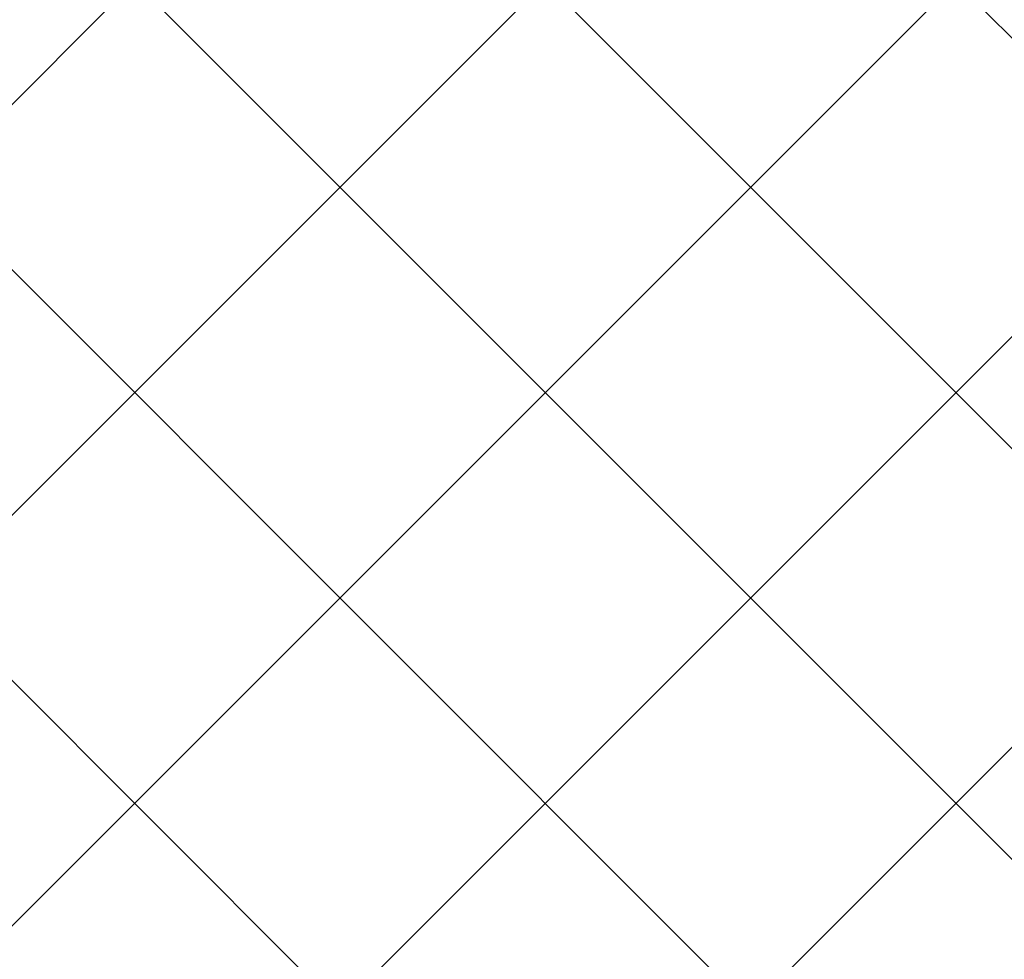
# Model space of a CAD drawing. Header units: millimetres. Extents: x -1660 to 55061, y -2461 to 22251.
# Tile 26 of 76: x 6791 to 7978, y 10702 to 11834. Entities that reach past the tile are written whole.
import ezdxf

# ---------------------------------------------------------------- set-up
doc = ezdxf.new("R2010")
doc.units = ezdxf.units.MM
doc.layers.add('Color Fill-4', color=7, linetype='Continuous', lineweight=9, true_color=0xab8450)

msp = doc.modelspace()

# ---------------------------------------------------------------- hatches: boundary and pattern name
at = {"layer": 'Color Fill-4'}
h = msp.add_hatch(dxfattribs=at)
h.set_pattern_fill('FP_42', color=256, style=0, pattern_type=2)
h.set_pattern_definition([(45, (0, 0), (-247.4874, 247.4874), []), (135, (0, 0), (-247.4874, -247.4874), [])])
h.paths.add_polyline_path([(11850.5, 10497.1), (11850.5, 10657.1), (12150.5, 10657), (12150.5, 10557.1), (12162.1, 10557.1), (12162.1, 10615.1), (12750.5, 10615.1), (12750.5, 10612.1), (14803.3, 10612.1), (14803.3, 10615.1), (15187.1, 10615.1), (15187.1, 10557.1), (15197.1, 10557.1), (15197.1, 10609.1), (16377.1, 10609.1), (16377.1, 10557.1), (16387.1, 10557.1), (16387.1, 10627.1), (20534, 10627.1), (20534, 10569.1), (20544, 10569.1), (20544, 10601.1), (21524, 10601.1), (21524, 10569.1), (21534, 10569.1), (21534, 10627.1), (24162.1, 10627.1), (24163.1, 10579.1), (30166, 10579.1), (30166, 11777.1), (29866, 11777.1), (29866, 11857.1), (27566, 11857.1), (27566, 11915.1), (27556, 11915.1), (27556, 11857.1), (27541, 11857.1), (27541, 10907.1), (27491, 10907.1), (27491, 11857.1), (26576, 11857.7), (26576, 11915.1), (26566, 11915.1), (26566, 11857.1), (21546, 11857.1), (21546, 11915.1), (21536, 11915.1), (21536, 11883.1), (20556, 11883.1), (20556, 11915.1), (20546, 11915.1), (20546, 11857.1), (15546, 11857.1), (15546, 11915.1), (15536, 11915.1), (15536, 11883.1), (14556, 11883.1), (14556, 11915.1), (14546, 11915.1), (14546, 11857.1), (9546, 11857.1), (9546, 11915.1), (9536, 11915.1), (9536, 11857.1), (8621, 11857.1), (8621, 10907.1), (8571, 10907.1), (8571, 11857.1), (8556, 11857.1), (8556, 11915.1), (8546, 11915.1), (8546, 11857.1), (6159.3, 11856.7), (6159.3, 10657.1), (11830.5, 10657.1), (11830.5, 10577.1), (11840.5, 10577.1), (11840.5, 10497.1)], flags=0)

doc.saveas('drawing.dxf')
